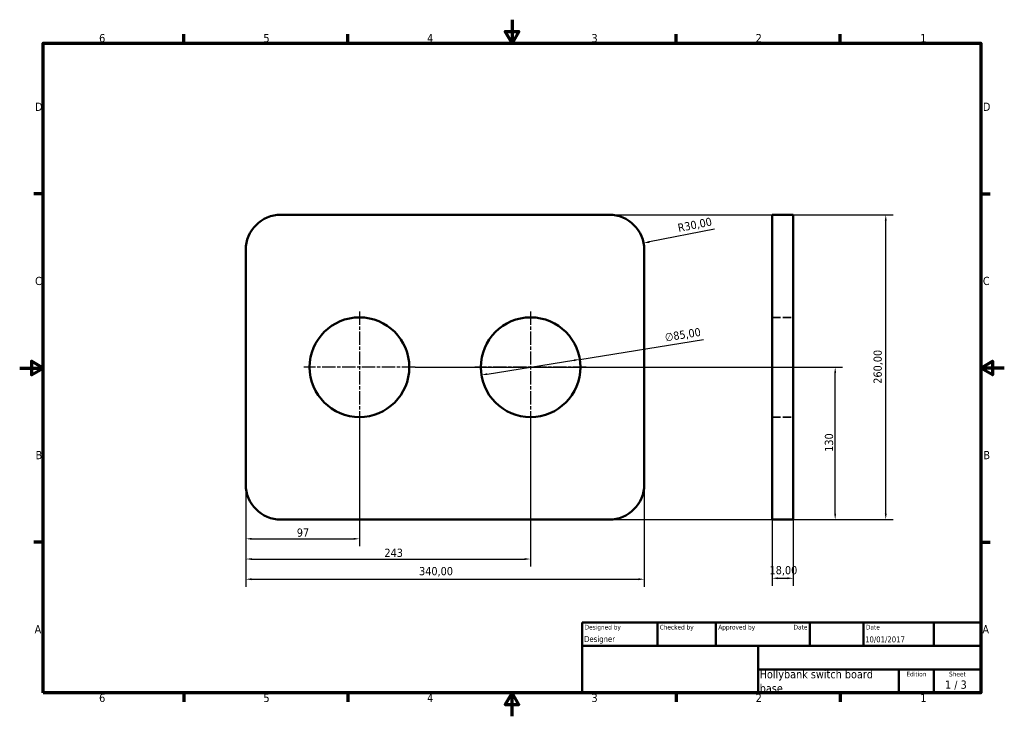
# Model space of a CAD drawing. Header units: millimetres. Extents: x 0 to 840, y 0 to 594.
import ezdxf
from ezdxf.enums import TextEntityAlignment as Align

# ---------------------------------------------------------------- set-up
doc = ezdxf.new("R2010")
doc.units = ezdxf.units.MM
doc.header["$LTSCALE"] = 2
doc.linetypes.add('CHAIN', pattern=[0.3543, 0.2362, -0.0295, 0.0591, -0.0295])
doc.linetypes.add('DASHED', pattern=[0.2068, 0.1655, -0.0413])
for name, color, linetype, lineweight in [('Border (ISO)', 7, 'Continuous', 70), ('Center Mark (ISO)', 7, 'Continuous', 25), ('Dimension (ISO)', 7, 'Continuous', 25), ('Hidden (ISO)', 7, 'DASHED', 35), ('Title (ISO)', 7, 'Continuous', 50), ('Visible (ISO)', 7, 'Continuous', 50)]:
    doc.layers.add(name, color=color, linetype=linetype, lineweight=lineweight)
doc.styles.add('Note Text (ISO)', font='tahoma.ttf')
doc.styles.add('Text Style39', font='tahoma.ttf')
doc.styles.add('Text Style41', font='tahoma.ttf')
doc.dimstyles.new('Default (ISO)', dxfattribs={"dimscale": 2, "dimtxt": 3.5, "dimasz": 2.5, "dimexe": 3.175, "dimexo": 0, "dimgap": 0.762, "dimtad": 1, "dimrnd": 1e-08, "dimzin": 0, "dimtxsty": 'Note Text (ISO)', "dimcen": 0.09, "dimdle": 10, "dimclrd": 256, "dimclre": 256, "dimclrt": 256, "dimazin": 0, "dimtfac": 1.001486, "dimtmove": 0, "dimatfit": 3, "dimfxl": 1, "dimtolj": 1, "dimtzin": 0, "dimlwd": -1, "dimlwe": -1, "dimarcsym": 0})

# ---------------------------------------------------------------- blocks, each defined once
blk = doc.blocks.new('Borders Default Border')
at = {"layer": 'Border (ISO)'}
for p, q in [((70, 287), (70, 290.9)), ((140, 287), (140, 290.9)), ((280, 287), (280, 290.9)), ((350, 287), (350, 290.9)), ((10, 222.75), (6.1, 222.75)), ((410, 222.75), (413.9, 222.75)), ((10, 74.25), (6.1, 74.25)), ((410, 74.25), (413.9, 74.25)), ((70, 10), (70, 6.1)), ((140, 10), (140, 6.1)), ((280, 10), (280, 6.1)), ((350, 10), (350, 6.1))]:
    blk.add_line(p, q, dxfattribs=at)
at = {"layer": 'Border (ISO)', "flags": 128}
for points in [[(210, 297), (210, 287), (207.11, 292), (212.89, 292), (210, 287)], [(10, 10), (10, 287), (410, 287), (410, 10), (10, 10)], [(0, 148.5), (10, 148.5), (5, 151.39), (5, 145.61), (10, 148.5)], [(420, 148.5), (410, 148.5), (415, 151.39), (415, 145.61), (410, 148.5)], [(210, 0), (210, 10), (207.11, 5), (212.89, 5), (210, 10)]]:
    blk.add_lwpolyline(points, dxfattribs=at)
at = {"layer": 'Border (ISO)', "char_height": 3.5, "attachment_point": 7, "style": 'Note Text (ISO)'}
for s, insert in [('6', (33.88, 287.33)), ('5', (103.98, 287.33)), ('4', (173.78, 287.4)), ('3', (243.91, 287.33)), ('2', (313.94, 287.4)), ('1', (384.21, 287.4)), ('D', (6.57, 258.13)), ('D', (410.87, 258.13)), ('C', (6.56, 183.81)), ('C', (410.86, 183.81)), ('B', (6.78, 109.63)), ('B', (411.08, 109.63)), ('A', (6.36, 35.38)), ('A', (410.66, 35.38)), ('6', (33.88, 6.03)), ('5', (103.98, 6.03)), ('4', (173.78, 6.1)), ('3', (243.91, 6.03)), ('2', (313.94, 6.1)), ('1', (384.21, 6.1))]:
    blk.add_mtext(s, dxfattribs=dict(at, insert=insert))
blk = doc.blocks.new('Title Blocks ISO')
at = {"layer": 'Title (ISO)'}
for p, q in [((270.07, 130), (100.07, 130)), ((100.07, 130), (100.07, 100)), ((132.07, 120), (132.07, 130)), ((157.07, 120), (157.07, 130)), ((197.07, 120), (197.07, 130)), ((220.07, 120), (220.07, 130)), ((250.07, 120), (250.07, 130)), ((270.07, 100), (270.07, 130)), ((100.07, 120), (270.07, 120)), ((175.07, 120), (175.07, 100)), ((270.07, 110), (175.07, 110)), ((235.07, 100), (235.07, 110)), ((250.07, 100), (250.07, 110)), ((100.07, 100), (270.07, 100))]:
    blk.add_line(p, q, dxfattribs=at)
at = {"layer": 'Title (ISO)', "style": 'Text Style41'}
for s, p in [('Designed by', (101.07, 129)), ('Checked by', (133.07, 129)), ('Approved by', (158.07, 129)), ('Date', (221.07, 129))]:
    blk.add_text(s, height=2, dxfattribs=at).set_placement(p, align=Align.TOP_LEFT)
blk.add_text('Date', height=2, dxfattribs=at).set_placement((196.07, 129), align=Align.TOP_RIGHT)
for s, p in [('Edition', (242.57, 109)), ('Sheet', (260.07, 109))]:
    blk.add_text(s, height=2, dxfattribs=at).set_placement(p, align=Align.TOP_CENTER)
at = {"layer": 'Title (ISO)', "style": 'Note Text (ISO)'}
blk.add_text('1 / 3 ', height=3.5, dxfattribs=at).set_placement((260.07, 103.5), align=Align.MIDDLE_CENTER)
at = {"layer": 'Title (ISO)'}
for tag, p, height, style in [('AUTHOR_001', (100.82, 121.71), 2.5, 'Text Style39'), ('CREATION_DATE_001', (220.69, 121.54), 2.5, 'Text Style39'), ('PART_NUMBER_001', (175.72, 106.2), 3.5, 'Note Text (ISO)'), ('PART_NUMBER_002', (175.75, 100.21), 3.5, 'Note Text (ISO)')]:
    blk.add_attdef(tag, p, '', height=height, dxfattribs=dict(at, style=style))
at = {"layer": 'Title (ISO)', "style": 'Text Style39'}
for tag, p in [('CHECKED_BY', (133.07, 121)), ('ENG_APPROVED_BY', (158.07, 121))]:
    blk.add_attdef(tag, text='', height=2.5, dxfattribs=at).set_placement(p, align=Align.BOTTOM_LEFT)
blk.add_attdef('ENG_APPROVAL_DATE', text='', height=2.5, dxfattribs=at).set_placement((196.07, 121), align=Align.BOTTOM_RIGHT)
at = {"layer": 'Title (ISO)', "style": 'Note Text (ISO)'}
for tag, p in [('TITLE', (222.57, 115)), ('COMPANY', (137.41, 109.96)), ('REVISION_NUMBER', (242.57, 103.5))]:
    blk.add_attdef(tag, text='', height=3.5, dxfattribs=at).set_placement(p, align=Align.MIDDLE_CENTER)
blk = doc.blocks.new('*D6')
at = {"layer": 'Defpoints', "color": 0}
for p in [(289.86, 250.18), (192.85, 197.71), (289.86, 151.34)]:
    blk.add_point(p, dxfattribs=at)
at = {"layer": 'Dimension (ISO)'}
for p, q in [((289.86, 250.18), (289.86, 144.99)), ((192.85, 197.71), (192.85, 144.99)), ((197.85, 151.34), (284.86, 151.34))]:
    blk.add_line(p, q, dxfattribs=at)
for points in [[(197.85, 152.18), (197.85, 150.51), (192.85, 151.34)], [(284.86, 152.18), (284.86, 150.51), (289.86, 151.34)]]:
    blk.add_solid(points, dxfattribs=at)
at = {"layer": 'Dimension (ISO)', "insert": (236.43, 160.14), "char_height": 7, "attachment_point": 1, "style": 'Note Text (ISO)'}
blk.add_mtext('\\A1;97', dxfattribs=at)
blk = doc.blocks.new('*D7')
at = {"layer": 'Defpoints', "color": 0}
for p in [(435.86, 250.18), (192.85, 197.71), (435.86, 134.11)]:
    blk.add_point(p, dxfattribs=at)
at = {"layer": 'Dimension (ISO)'}
for p, q in [((435.86, 250.18), (435.86, 127.76)), ((192.85, 197.71), (192.85, 127.76)), ((197.85, 134.11), (430.86, 134.11))]:
    blk.add_line(p, q, dxfattribs=at)
for points in [[(197.85, 134.94), (197.85, 133.28), (192.85, 134.11)], [(430.86, 134.94), (430.86, 133.28), (435.86, 134.11)]]:
    blk.add_solid(points, dxfattribs=at)
at = {"layer": 'Dimension (ISO)', "insert": (311.17, 142.93), "char_height": 7, "attachment_point": 1, "style": 'Note Text (ISO)'}
blk.add_mtext('\\A1;243', dxfattribs=at)
blk = doc.blocks.new('*D8')
at = {"layer": 'Defpoints', "color": 0}
for p in [(192.85, 197.71), (532.85, 197.71), (532.85, 116.88)]:
    blk.add_point(p, dxfattribs=at)
at = {"layer": 'Dimension (ISO)'}
for p, q in [((192.85, 197.71), (192.85, 110.53)), ((532.85, 197.71), (532.85, 110.53)), ((197.85, 116.88), (527.85, 116.88))]:
    blk.add_line(p, q, dxfattribs=at)
for points in [[(197.85, 117.71), (197.85, 116.05), (192.85, 116.88)], [(527.85, 117.71), (527.85, 116.05), (532.85, 116.88)]]:
    blk.add_solid(points, dxfattribs=at)
at = {"layer": 'Dimension (ISO)', "insert": (340.73, 127.29), "char_height": 7, "attachment_point": 1, "style": 'Note Text (ISO)'}
blk.add_mtext('\\A1;340,00', dxfattribs=at)
blk = doc.blocks.new('*D9')
at = {"layer": 'Defpoints', "color": 0}
for p in [(641.98, 197.71), (659.98, 197.71), (659.98, 117.71)]:
    blk.add_point(p, dxfattribs=at)
at = {"layer": 'Dimension (ISO)'}
for p, q in [((641.98, 197.71), (641.98, 111.36)), ((659.98, 197.71), (659.98, 111.36)), ((646.98, 117.71), (654.98, 117.71))]:
    blk.add_line(p, q, dxfattribs=at)
for points in [[(646.98, 118.55), (646.98, 116.88), (641.98, 117.71)], [(654.98, 118.55), (654.98, 116.88), (659.98, 117.71)]]:
    blk.add_solid(points, dxfattribs=at)
at = {"layer": 'Dimension (ISO)', "insert": (639.73, 128.14), "char_height": 7, "attachment_point": 1, "style": 'Note Text (ISO)'}
blk.add_mtext('\\A1;18,00', dxfattribs=at)
blk = doc.blocks.new('*D10')
at = {"layer": 'Defpoints', "color": 0}
for p in [(337.36, 297.68), (695.71, 297.68), (502.85, 167.71)]:
    blk.add_point(p, dxfattribs=at)
at = {"layer": 'Dimension (ISO)'}
for p, q in [((337.36, 297.68), (702.06, 297.68)), ((695.71, 172.71), (695.71, 292.68)), ((502.85, 167.71), (702.06, 167.71))]:
    blk.add_line(p, q, dxfattribs=at)
for points in [[(694.88, 292.68), (696.54, 292.68), (695.71, 297.68)], [(694.88, 172.71), (696.54, 172.71), (695.71, 167.71)]]:
    blk.add_solid(points, dxfattribs=at)
at = {"layer": 'Dimension (ISO)', "insert": (686.89, 225.54), "char_height": 7, "attachment_point": 1, "rotation": 90, "style": 'Note Text (ISO)'}
blk.add_mtext('\\A1;130', dxfattribs=at)
blk = doc.blocks.new('*D11')
at = {"layer": 'Defpoints', "color": 0}
for p in [(502.85, 427.71), (738.85, 427.71), (502.85, 167.71)]:
    blk.add_point(p, dxfattribs=at)
at = {"layer": 'Dimension (ISO)'}
for p, q in [((502.85, 427.71), (745.2, 427.71)), ((738.85, 172.71), (738.85, 422.71)), ((502.85, 167.71), (745.2, 167.71))]:
    blk.add_line(p, q, dxfattribs=at)
for points in [[(738.02, 422.71), (739.69, 422.71), (738.85, 427.71)], [(738.02, 172.71), (739.69, 172.71), (738.85, 167.71)]]:
    blk.add_solid(points, dxfattribs=at)
at = {"layer": 'Dimension (ISO)', "insert": (728.44, 283.57), "char_height": 7, "attachment_point": 1, "rotation": 90, "style": 'Note Text (ISO)'}
blk.add_mtext('\\A1;260,00', dxfattribs=at)
blk = doc.blocks.new('*D12')
at = {"layer": 'Defpoints', "color": 0}
for p in [(477.83, 304.37), (393.89, 290.99)]:
    blk.add_point(p, dxfattribs=at)
at = {"layer": 'Dimension (ISO)'}
for p, q in [((477.83, 304.37), (583.48, 321.22)), ((398.83, 291.77), (472.89, 303.58))]:
    blk.add_line(p, q, dxfattribs=at)
for points in [[(472.76, 304.41), (473.02, 302.76), (477.83, 304.37)], [(398.7, 292.6), (398.96, 290.95), (393.89, 290.99)]]:
    blk.add_solid(points, dxfattribs=at)
at = {"layer": 'Dimension (ISO)', "insert": (549.95, 326.52), "char_height": 7, "attachment_point": 1, "rotation": 9.0591, "style": 'Note Text (ISO)'}
blk.add_mtext('\\A1;∅85,00', dxfattribs=at)
blk = doc.blocks.new('*D13')
at = {"layer": 'Defpoints', "color": 0}
for p in [(532.28, 403.53), (502.85, 397.71)]:
    blk.add_point(p, dxfattribs=at)
at = {"layer": 'Dimension (ISO)'}
blk.add_line((592.63, 415.46), (537.19, 404.5), dxfattribs=at)
blk.add_solid([(537.03, 405.32), (537.35, 403.68), (532.28, 403.53)], dxfattribs=at)
at = {"layer": 'Dimension (ISO)', "insert": (560.85, 419.79), "char_height": 7, "attachment_point": 1, "rotation": 11.18104, "style": 'Note Text (ISO)'}
blk.add_mtext('\\A1;R30,00', dxfattribs=at)

msp = doc.modelspace()

# ---------------------------------------------------------------- linework, layer by layer
at = {"layer": 'Center Mark (ISO)', "linetype": 'CHAIN', "ltscale": 23.990969}
for p, q in [((289.86, 345.178), (289.86, 250.178)), ((435.86, 345.178), (435.86, 250.178)), ((337.36, 297.678), (242.36, 297.678)), ((483.36, 297.678), (388.36, 297.678))]:
    msp.add_line(p, q, dxfattribs=at)
at = {"layer": 'Hidden (ISO)', "ltscale": 21.760155}
for p, q in [((641.978, 340.178), (659.978, 340.178)), ((641.978, 255.178), (659.978, 255.178))]:
    msp.add_line(p, q, dxfattribs=at)
at = {"layer": 'Visible (ISO)'}
for p, q in [((222.853, 427.714), (502.853, 427.714)), ((659.978, 427.714), (641.978, 427.714)), ((641.978, 397.714), (641.978, 427.714)), ((659.978, 427.714), (659.978, 397.714)), ((192.853, 197.714), (192.853, 397.714)), ((532.853, 397.714), (532.853, 197.714)), ((641.978, 397.714), (641.978, 197.714)), ((659.978, 197.714), (659.978, 397.714)), ((641.978, 167.714), (641.978, 197.714)), ((659.978, 197.714), (659.978, 167.714)), ((502.853, 167.714), (222.853, 167.714)), ((641.978, 167.714), (659.978, 167.714))]:
    msp.add_line(p, q, dxfattribs=at)
for centre in [(289.86, 297.678), (435.86, 297.678)]:
    msp.add_circle(centre, 42.5, dxfattribs=at)
for centre, start, end in [((222.853, 397.714), 90, 180), ((502.853, 397.714), 0, 90), ((222.853, 197.714), 180, 270), ((502.853, 197.714), 270, 0)]:
    msp.add_arc(centre, 30, start, end, dxfattribs=at)

# ---------------------------------------------------------------- block references
at = {"xscale": 2, "yscale": 2, "zscale": 2}
msp.add_blockref('Borders Default Border', (0, 0), dxfattribs=at)
msp.add_blockref('Title Blocks ISO', (279.857, -180), dxfattribs=at).add_auto_attribs({'PART_NUMBER_001': 'Hollybank switch board', 'AUTHOR_001': 'Designer', 'CREATION_DATE_001': '10/01/2017', 'PART_NUMBER_002': 'base'})

# ---------------------------------------------------------------- dimensions: what is measured, and where the dimension line sits
at = {"layer": 'Dimension (ISO)'}
for base, p1, p2, angle, override, picture, middle in [((738.853, 427.714), (502.853, 167.714), (502.853, 427.714), 90, {"dimgap": 0.762, "dimdec": 2, "dimtol": 0, "dimlim": 0, "dimtp": 0, "dimtm": 0, "dimtdec": 2, "dimtofl": 0, "dimatfit": 1}, '*D11', (738.853, 297.714)), ((695.71, 297.678), (502.853, 167.714), (337.36, 297.678), 90, {"dimgap": 0.762, "dimdec": 0, "dimtol": 0, "dimlim": 0, "dimtp": 0, "dimtm": 0, "dimtdec": 2, "dimtofl": 0, "dimatfit": 1}, '*D10', (695.71, 232.696)), ((659.978, 117.714), (641.978, 197.714), (659.978, 197.714), 180, {"dimgap": 0.762, "dimdec": 2, "dimtol": 0, "dimlim": 0, "dimtp": 0, "dimtm": 0, "dimtdec": 2, "dimtofl": 0, "dimatfit": 1}, '*D9', (650.978, 117.714))]:
    dim = msp.add_linear_dim(base=base, p1=p1, p2=p2, angle=angle, dimstyle='Default (ISO)', override=override, dxfattribs=at)
    dim.commit()
    dim.dimension.update_dxf_attribs({"geometry": picture, "text_midpoint": middle, "dimtype": 160})
dim = msp.add_radius_dim(center=(502.853, 397.714), mpoint=(532.284, 403.532), dimstyle='Default (ISO)', override={"dimgap": 0.762, "dimdec": 2, "dimlfac": 1, "dimcen": 0, "dimtol": 0, "dimlim": 0, "dimtp": 0, "dimtm": 0, "dimtdec": 2, "dimtofl": 0}, dxfattribs=at)
dim.commit()
dim.dimension.update_dxf_attribs({"geometry": '*D13', "text_midpoint": (577.003, 412.371), "dimtype": 164})
dim = msp.add_diameter_dim_2p(p1=(393.89, 290.986), p2=(477.83, 304.37), dimstyle='Default (ISO)', override={"dimgap": 0.762, "dimdec": 2, "dimlfac": 1, "dimtol": 0, "dimlim": 0, "dimtp": 0, "dimtm": 0, "dimtdec": 2, "dimatfit": 2}, dxfattribs=at)
dim.commit()
dim.dimension.update_dxf_attribs({"geometry": '*D12', "text_midpoint": (566.791, 318.554), "dimtype": 163})
for base, p2, override, picture, middle in [((289.86, 151.343), (289.86, 250.178), {"dimgap": 0.762, "dimdec": 0, "dimtol": 0, "dimlim": 0, "dimtp": 0, "dimtm": 0, "dimtdec": 2, "dimtofl": 0, "dimatfit": 1}, '*D6', (241.357, 151.343)), ((435.86, 134.111), (435.86, 250.178), {"dimgap": 0.762, "dimdec": 0, "dimtol": 0, "dimlim": 0, "dimtp": 0, "dimtm": 0, "dimtdec": 2, "dimtofl": 0, "dimatfit": 1}, '*D7', (318.528, 134.111)), ((532.853, 116.88), (532.853, 197.714), {"dimgap": 0.762, "dimdec": 2, "dimtol": 0, "dimlim": 0, "dimtp": 0, "dimtm": 0, "dimtdec": 2, "dimtofl": 0, "dimatfit": 1}, '*D8', (354.906, 116.88))]:
    dim = msp.add_linear_dim(base=base, p1=(192.853, 197.714), p2=p2, dimstyle='Default (ISO)', override=override, dxfattribs=at)
    dim.commit()
    dim.dimension.update_dxf_attribs({"geometry": picture, "text_midpoint": middle, "dimtype": 160})

doc.saveas('drawing.dxf')
